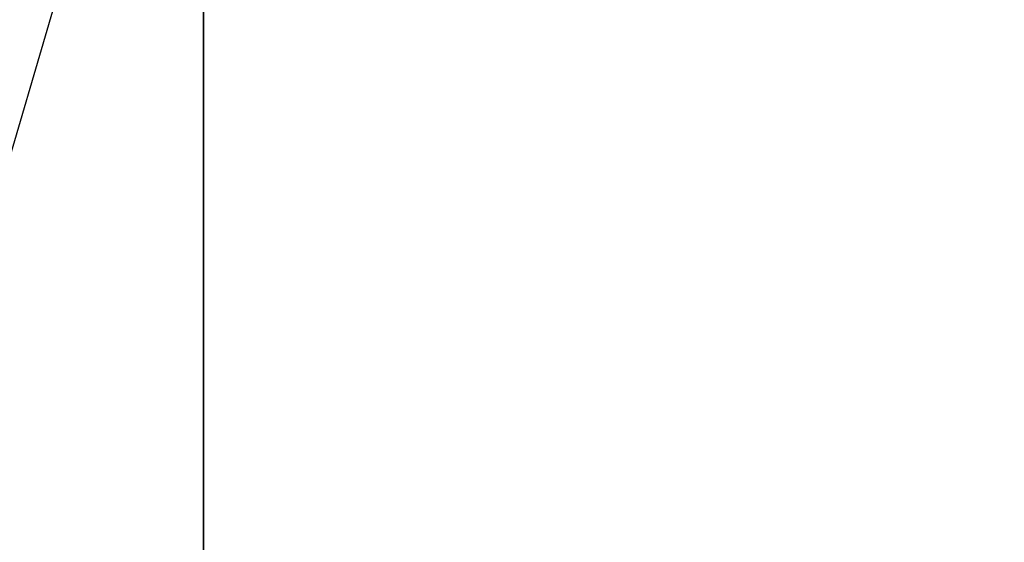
# Model space of a CAD drawing. Extents: x 0 to 80, y 0 to 80.
# Tile 189 of 256: x 8.377763 to 8.378524, y 35.421475 to 35.421878. Entities that reach past the tile are written whole.
import ezdxf

# ---------------------------------------------------------------- set-up
doc = ezdxf.new("R2010")
doc.units = 0
doc.header["$LTSCALE"] = 25.4
doc.layers.get('0').update_dxf_attribs({"color": 13, "linetype": 'CONTINUOUS'})

# ---------------------------------------------------------------- blocks, each defined once
blk = doc.blocks.new('ORBIT-I-KINKIET-20-7806-78')
at = {"color": 7}
for q in [(24.73859215, 35.64608002, 304.17984009), (24.77451897, 35.64608002, 304.12255859)]:
    blk.add_line((24.77451897, 35.76836014, 304.12255859), q, dxfattribs=at)
mesh = blk.add_polyface(dxfattribs=at)
corners = [(25.04468727, 35.76836014, 343.57034302), (24.31997681, 35.64608002, 343.13531494), (25.04468727, 35.64608002, 343.57034302)]
mesh.append_faces([[corners[k] for k in face] for face in [(0, 1, 2)]], dxfattribs={"color": 7})
mesh = blk.add_polyface(dxfattribs=at)
corners = [(25.04468727, 35.76836014, 343.57034302), (24.31997681, 35.76836014, 343.13531494), (24.31997681, 35.64608002, 343.13531494)]
mesh.append_faces([[corners[k] for k in face] for face in [(0, 1, 2)]], dxfattribs={"color": 7})
mesh = blk.add_polyface(dxfattribs=at)
corners = [(25.48274612, 35.64608002, 303.72213745), (24.77451897, 35.76836014, 304.12255859), (25.48274612, 35.76836014, 303.72213745)]
mesh.append_faces([[corners[k] for k in face] for face in [(0, 1, 2)]], dxfattribs={"color": 7})
mesh = blk.add_polyface(dxfattribs=at)
corners = [(25.48274612, 35.64608002, 303.72213745), (24.77451897, 35.64608002, 304.12255859), (24.77451897, 35.76836014, 304.12255859)]
mesh.append_faces([[corners[k] for k in face] for face in [(0, 1, 2)]], dxfattribs={"color": 7})

msp = doc.modelspace()

# ---------------------------------------------------------------- block references
at = {"color": 0}
msp.add_blockref('ORBIT-I-KINKIET-20-7806-78', (-16.39661407, -0.34607825, -57.5), dxfattribs=at)

doc.saveas('drawing.dxf')
